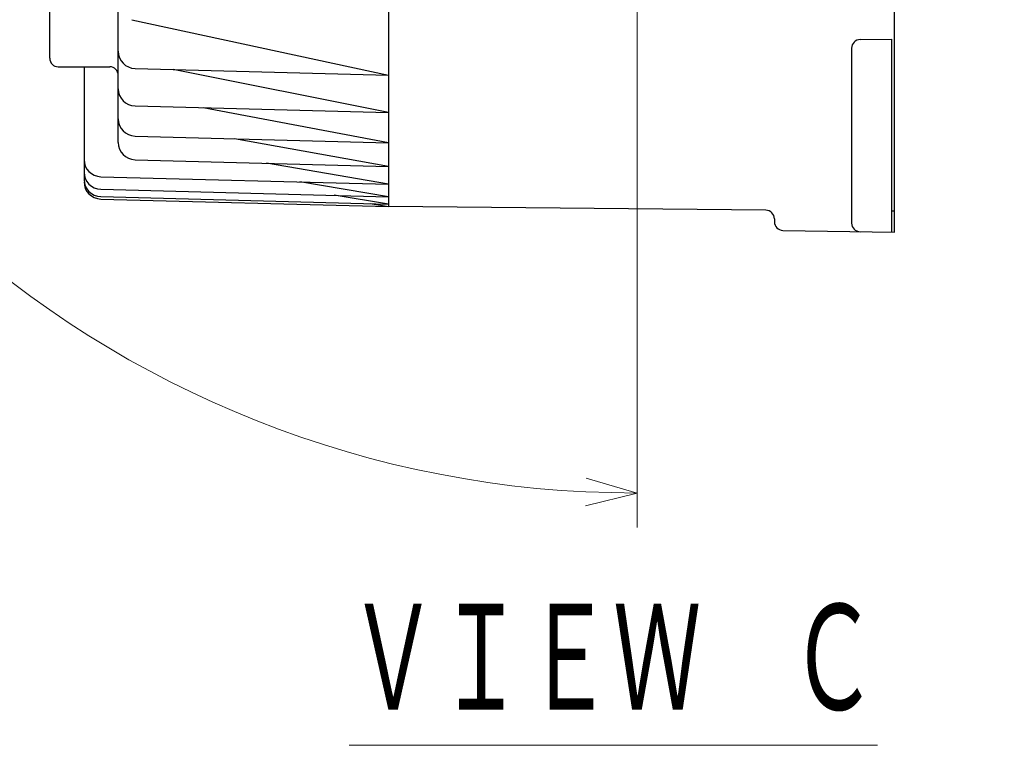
# Model space of a CAD drawing. Header units: millimetres. Extents: x 0 to 1733, y 0 to 1188.
# Tile 23 of 154: x 738 to 853, y 240 to 325. Entities that reach past the tile are written whole.
import ezdxf

# ---------------------------------------------------------------- set-up
doc = ezdxf.new("R2010")
doc.units = ezdxf.units.MM
doc.header["$LTSCALE"] = 0.727559
doc.layers.add('NoLayerName_001', color=7, linetype='Continuous')
doc.styles.get("Standard").update_dxf_attribs({"font": 'txt', "bigfont": 'extfont2'})
doc.dimstyles.get("Standard").update_dxf_attribs({"dimtxt": 2.5, "dimasz": 2.5, "dimexe": 1, "dimexo": 1, "dimtad": 1, "dimdec": 3, "dimzin": 0, "dimdsep": 46, "dimtxsty": 'Standard', "dimcen": 2.5, "dimadec": 3, "dimazin": 0, "dimtfac": 0.75, "dimtdec": 3, "dimtmove": 0, "dimatfit": 3, "dimfxl": 1, "dimarcsym": 0})

# ---------------------------------------------------------------- blocks, each defined once
blk = doc.blocks.new('_OPEN30')
at = {"color": 0, "linetype": 'ByBlock', "lineweight": -2}
for p, q in [((-1, 0.267949), (0, 0)), ((0, 0), (-1, -0.267949)), ((0, 0), (-1, 0))]:
    blk.add_line(p, q, dxfattribs=at)
blk = doc.blocks.new('*D159')
at = {"layer": 'Defpoints', "color": 0}
for p in [(779.88, 390), (779.98, 390), (810, 347.17), (810, 347.07), (749.79, 285.72)]:
    blk.add_point(p, dxfattribs=at)
at = {"layer": 'NoLayerName_001', "color": 0, "linetype": 'Continuous', "lineweight": 13}
for p, q in [((775.88, 390), (685.58, 390)), ((810, 343.07), (810, 265.58))]:
    blk.add_line(p, q, dxfattribs=at)
blk.add_arc((810, 390), 120.42, 182.8552, 267.1448, dxfattribs=at)
at = {"layer": 'NoLayerName_001', "color": 0, "lineweight": 13, "xscale": 6, "yscale": 6, "zscale": 6}
for p, rotation in [((689.58, 390), 91.42759435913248), ((810, 269.58), 358.5724056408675)]:
    blk.add_blockref('_OPEN30', p, dxfattribs=dict(at, rotation=rotation))
at = {"layer": 'NoLayerName_001', "color": 0, "lineweight": 13, "insert": (722.03, 325.23), "char_height": 14, "attachment_point": 5, "rotation": 306.3607}
blk.add_mtext('\\W0.8000;90%%d', dxfattribs=at)

msp = doc.modelspace()

# ---------------------------------------------------------------- linework, layer by layer
at = {"layer": 'NoLayerName_001', "color": 7, "linetype": 'Continuous', "lineweight": 25}
for p, q in [((840, 300), (840, 480)), ((749.5, 310.45896487), (749.5, 359.92109944)), ((781, 339.2134149), (781, 303)), ((741.5, 320.29067592), (741.5, 338.37354651)), ((751.07795133, 324.78443485), (781, 318.32468606)), ((835, 321.46846403), (835, 301.06997259)), ((835.98254759, 322.46831173), (839.69999956, 322.53320009)), ((839.7, 300.00523652), (839.7, 322.53317511)), ((742.5, 319.29067592), (748.5, 319.29067592)), ((745.5, 319.29067592), (745.5, 306.1632711)), ((751.4476461, 319.09854168), (781, 318.32468606)), ((781, 313.95334784), (755.90326754, 318.98186713)), ((751.4476461, 314.72720346), (781, 313.95334784)), ((781, 310.44428729), (759.40880875, 314.51873308)), ((751.4476461, 311.21814291), (781, 310.44428729)), ((781, 307.6857946), (763.02846794, 310.91488842)), ((751.4476461, 308.45965022), (781, 307.6857946)), ((781, 305.60335738), (766.77277457, 308.05834761)), ((747.4476461, 306.48195669), (781, 305.60335738)), ((781, 304.14718626), (770.65150294, 305.87434231)), ((747.4476461, 305.02578557), (781, 304.14718626)), ((781, 303.28535714), (774.67429664, 304.31283063)), ((747.4476461, 304.16395645), (781, 303.28535714)), ((747.4476461, 303.87859931), (781, 303)), ((778.85091442, 303.34163293), (781, 303)), ((825.00980345, 302.56853134), (781, 303)), ((839.7, 302.5), (840, 302.5)), ((826, 301.56857939), (826, 301.22706817)), ((826.98254759, 300.22722048), (840, 300))]:
    msp.add_line(p, q, dxfattribs=at)
for centre, radius, start, end in [((836, 321.46846403), 1, 91, 180), ((751.5, 321.09785633), 2, 180, 268.5), ((742.5, 320.29067592), 1, 180, 270), ((748.5, 318.29067592), 1, 0, 90), ((751.5, 316.72651811), 2, 180, 268.5), ((751.5, 313.21745756), 2, 180, 268.5), ((751.5, 310.45896487), 2, 180, 268.5), ((747.5, 308.48127134), 2, 180, 268.5), ((747.5, 307.02510022), 2, 180, 268.5), ((747.5, 306.1632711), 2, 180, 268.5), ((747.5, 305.87791396), 2, 180, 268.5), ((825, 301.56857939), 1, 0, 89.4382946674), ((827, 301.22706817), 1, 180, 269), ((836, 301.06997259), 1, 180, 269)]:
    msp.add_arc(centre, radius, start, end, dxfattribs=at)

# ---------------------------------------------------------------- texts
at = {"layer": 'NoLayerName_001', "color": 7, "lineweight": 13, "insert": (776.40000343, 243), "char_height": 14, "attachment_point": 7}
msp.add_mtext('\\A1;\\W0.6667;\\LＶＩＥＷ\u3000Ｃ\\l', dxfattribs=at)

# ---------------------------------------------------------------- dimensions: what is measured, and where the dimension line sits
at = {"layer": 'NoLayerName_001', "color": 3, "linetype": 'Continuous', "lineweight": 13}
dim = msp.add_angular_dim_2l(base=(749.79202711, 285.71673193), line1=((810, 347.06908118), (810, 347.16908118)), line2=((779.87551332, 390), (779.97551332, 390)), text='\\W0.8000;<>', dimstyle='Standard', override={"dimtxt": 14, "dimasz": 6, "dimexe": 4, "dimexo": 4, "dimgap": 4, "dimblk": 'OPEN30', "dimclrd": 0, "dimclre": 0, "dimclrt": 0, "dimazin": 2, "dimtp": 0, "dimtm": 0, "dimlwd": 13, "dimlwe": 13}, dxfattribs=at)
dim.commit()
dim.dimension.update_dxf_attribs({"geometry": '*D159', "text_midpoint": (713.02892596, 318.60944881), "dimtype": 162})

doc.saveas('drawing.dxf')
